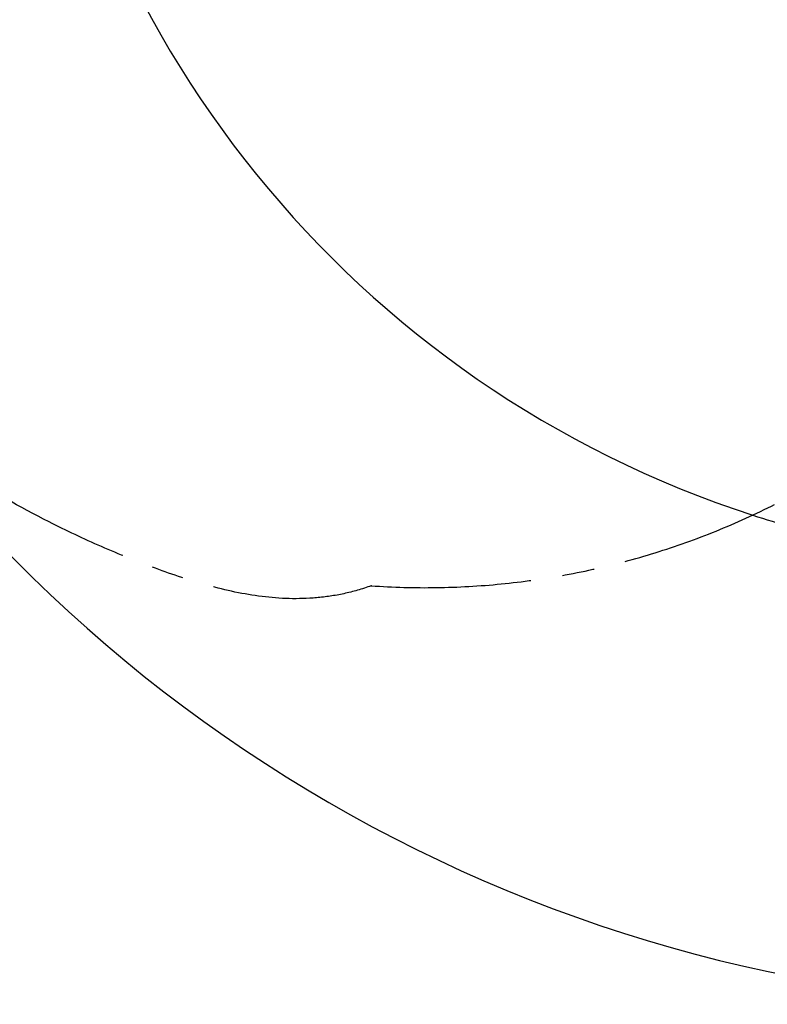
# Model space of a CAD drawing. Header units: millimetres. Extents: x 0 to 11920, y 0 to 8400.
# Tile 3 of 46: x 1175 to 2361, y 3391 to 4953. Entities that reach past the tile are written whole.
import ezdxf

# ---------------------------------------------------------------- set-up
doc = ezdxf.new("R2010")
doc.units = ezdxf.units.MM
doc.header["$LTSCALE"] = 20
doc.header["$PDSIZE"] = -1
doc.linetypes.add('CENTERX2', pattern=[20.32, 12.7, -2.54, 2.54, -2.54])
doc.layers.add('THICK_LINE', color=7, linetype='Continuous')

msp = doc.modelspace()

# ---------------------------------------------------------------- linework, layer by layer
at = {"layer": 'THICK_LINE'}
for radius, start, end in [(1679.6964971, 185.9757211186, 252.0213983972), (1679.6964971, 185.9757211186, 252.0213983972), (2373.9, 212, 335)]:
    msp.add_arc((2855.9933594, 5764.4300053), radius, start, end, dxfattribs=at)
at = {"layer": 'THICK_LINE', "linetype": 'CENTERX2'}
for centre, radius, start, end in [((1818.2709432, 5280.5320956), 1228.88, 266, 304.3640607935), ((2855.9933594, 5764.4300053), 1679.6964971, 252.0213983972, 287.2103019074)]:
    msp.add_arc(centre, radius, start, end, dxfattribs=at)
msp.add_open_spline([(1732.5486078, 4054.6455855), (1617.0204878, 4012.6914136), (1438.7650076, 4057.3161341), (1229.0779073, 4148.9337619), (1081.8617839, 4232.3742555), (947.4139896, 4351.3795961), (874.1312291, 4455.3384833), (836.9959684, 4515.8560681)], degree=3, knots=[0, 0, 0, 0, 0.326883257, 0.4995124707, 0.6452027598, 0.8002595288, 1, 1, 1, 1], dxfattribs=at)
at = {"layer": 'THICK_LINE'}
msp.add_point((1732.5486078, 4054.6455855), dxfattribs=at)

doc.saveas('drawing.dxf')
